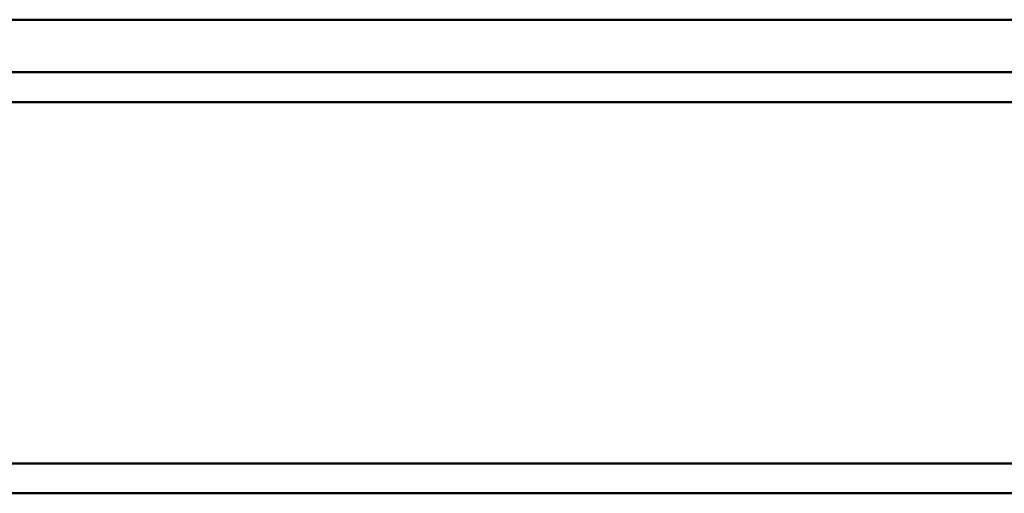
# Paper-space layout 'Layout1' of a CAD drawing. Extents: x -2 to 1033, y -36 to 596.
# Tile 76 of 256: x 68.54 to 79.77, y 482.59 to 487.99. Entities that reach past the tile are written whole.
import ezdxf

# ---------------------------------------------------------------- set-up
doc = ezdxf.new("R2010")
doc.units = 0
doc.linetypes.add('ACAD_ISO04W100', pattern=[30.5, 24, -3, 0.5, -3])
doc.layers.add('SS_JEŘÁBOVÁ DRÁHA', color=11, linetype='CONTINUOUS', lineweight=50)

psp = doc.layouts.get("Layout1")

# ---------------------------------------------------------------- linework, layer by layer
at = {"layer": 'SS_JEŘÁBOVÁ DRÁHA', "color": 1, "linetype": 'Continuous', "ltscale": 0.25}
for p, q in [((94.6902, 487.985), (55.2, 487.985)), ((94.1511, 487.385), (55.2, 487.385)), ((55.2, 487.045), (93.8456, 487.045)), ((90.1441, 482.925), (55.2, 482.925)), ((89.8386, 482.585), (55.2, 482.585))]:
    psp.add_line(p, q, dxfattribs=at)
at = {"layer": 'SS_JEŘÁBOVÁ DRÁHA', "color": 7, "linetype": 'ACAD_ISO04W100', "ltscale": 0.25}
for p, q in [((171, 487.385), (53.2, 487.385)), ((167.9, 482.585), (50.8, 482.585))]:
    psp.add_line(p, q, dxfattribs=at)

doc.saveas('drawing.dxf')
